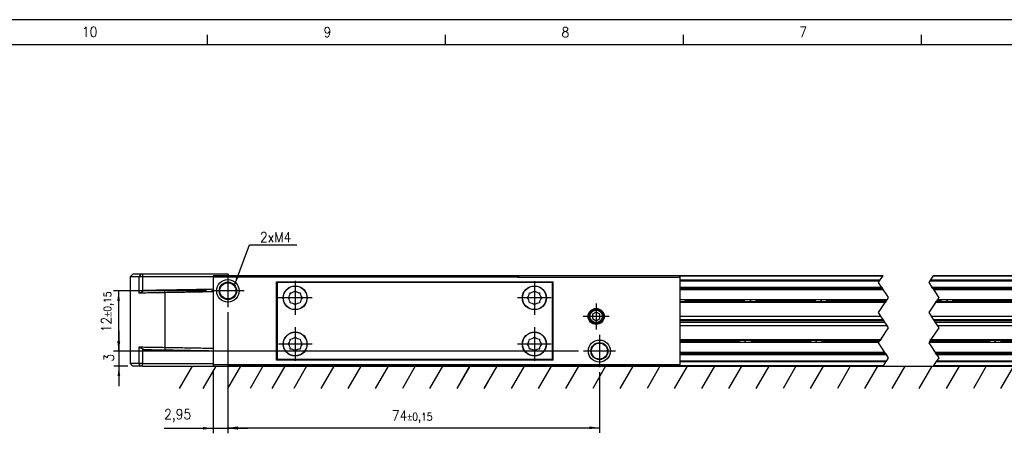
# Model space of a CAD drawing. Header units: millimetres. Extents: x -500 to 979, y -592 to 328.
# Tile 5 of 23: x -376 to -180, y 245 to 328. Entities that reach past the tile are written whole.
import ezdxf

# ---------------------------------------------------------------- set-up
doc = ezdxf.new("R2010")
doc.units = ezdxf.units.MM
doc.linetypes.add('DOT_CENTER', pattern=[14, 12, -1, 0, -1])
doc.layers.add('1', color=7, linetype='Continuous')
doc.styles.add('CONVERTER_12', font='txt.shx', dxfattribs={"width": 0.9})
doc.dimstyles.new('ME10_DIM_15', dxfattribs={"dimtxt": 2, "dimasz": 2, "dimexe": 1, "dimexo": 1, "dimgap": 1, "dimtad": 1, "dimdsep": 46, "dimtxsty": 'CONVERTER_12', "dimsah": 1, "dimcen": 0.09, "dimclrd": 2, "dimclre": 2, "dimclrt": 2, "dimadec": 0, "dimazin": 0, "dimtol": 1, "dimtp": 0.15, "dimtm": 0.15, "dimtfac": 0.75, "dimtdec": 0, "dimtix": 1, "dimtmove": 0, "dimatfit": 3, "dimfxl": 1, "dimtolj": 1, "dimtzin": 0, "dimarcsym": 0})
doc.dimstyles.new('ME10_DIM_16', dxfattribs={"dimtxt": 2, "dimasz": 2, "dimexe": 1, "dimexo": 1, "dimgap": 1, "dimtad": 1, "dimdsep": 46, "dimtxsty": 'CONVERTER_12', "dimsah": 1, "dimcen": 0.09, "dimclrd": 2, "dimclre": 2, "dimclrt": 2, "dimadec": 0, "dimazin": 0, "dimtol": 1, "dimtp": 0.15, "dimtm": 0.15, "dimtfac": 0.75, "dimtdec": 0, "dimtix": 1, "dimtmove": 0, "dimatfit": 3, "dimfxl": 1, "dimtolj": 1, "dimtzin": 0, "dimarcsym": 0})
doc.dimstyles.new('ME10_DIM_17', dxfattribs={"dimtxt": 2, "dimasz": 2, "dimexe": 1, "dimexo": 1, "dimgap": 1, "dimtad": 1, "dimdsep": 46, "dimtxsty": 'CONVERTER_12', "dimsah": 1, "dimcen": 0.09, "dimclrd": 2, "dimclre": 2, "dimclrt": 2, "dimadec": 0, "dimazin": 0, "dimtfac": 1, "dimtdec": 4, "dimtix": 1, "dimtmove": 0, "dimatfit": 3, "dimfxl": 1, "dimtolj": 1, "dimtzin": 0, "dimarcsym": 0})
doc.dimstyles.new('ME10_DIM_18', dxfattribs={"dimtxt": 2, "dimasz": 2, "dimexe": 1, "dimexo": 1, "dimgap": 1, "dimtad": 1, "dimdsep": 46, "dimtxsty": 'CONVERTER_12', "dimsah": 1, "dimcen": 0.09, "dimclrd": 2, "dimclre": 2, "dimclrt": 2, "dimadec": 0, "dimazin": 0, "dimtfac": 1, "dimtdec": 4, "dimtix": 1, "dimtmove": 0, "dimatfit": 3, "dimfxl": 1, "dimtolj": 1, "dimtzin": 0, "dimarcsym": 0})
doc.dimstyles.get("Standard").update_dxf_attribs({"dimtxt": 0.18, "dimasz": 0.18, "dimexe": 0.18, "dimexo": 0.0625, "dimgap": 0.09, "dimtad": 0, "dimtih": 1, "dimtoh": 1, "dimdec": 4, "dimzin": 0, "dimdsep": 46, "dimtxsty": 'Standard', "dimcen": 0.09, "dimadec": 0, "dimazin": 0, "dimtfac": 1, "dimtdec": 4, "dimtofl": 0, "dimtmove": 0, "dimatfit": 3, "dimfxl": 1, "dimtolj": 1, "dimtzin": 0, "dimarcsym": 0})

# ---------------------------------------------------------------- blocks, each defined once
blk = doc.blocks.new('REGLA_S-620__6', base_point=(-353.8, 258.75))
at = {"color": 7, "linetype": 'Continuous'}
for p, q in [((-353.3, 277.05), (-353.8, 276.55)), ((-353.8, 276.55), (-353.8, 259.25)), ((-352.1, 276.55), (-353.8, 276.55)), ((-351.72, 277.05), (-353.3, 277.05)), ((-351.36, 276.55), (-352.1, 276.55)), ((-351.35, 277.05), (-351.72, 277.05)), ((-337.3, 276.55), (-351.36, 276.55)), ((-334.3, 277.05), (-351.35, 277.05)), ((-334.3, 277.05), (-334.3, 276.75)), ((-316.17, 276.75), (-334.3, 276.75)), ((-276.43, 276.75), (-316.17, 276.75)), ((-244.3, 276.75), (-276.43, 276.75)), ((-203.87, 276.75), (-244.3, 276.75)), ((-122.39, 276.75), (-193.87, 276.75)), ((-351.04, 273.81), (-351.36, 273.59)), ((-244.3, 274.21), (-203.98, 274.21)), ((-193.98, 274.21), (-122.49, 274.21)), ((-244.3, 268.7), (-204.31, 268.7)), ((-194.31, 268.7), (-122.82, 268.7)), ((-244.3, 268.04), (-203.86, 268.04)), ((-203.67, 267.75), (-244.3, 267.75)), ((-203.48, 267.46), (-244.3, 267.46)), ((-203.04, 266.8), (-244.3, 266.8)), ((-193.86, 268.04), (-122.38, 268.04)), ((-122.19, 267.75), (-193.67, 267.75)), ((-122, 267.46), (-193.48, 267.46)), ((-121.56, 266.8), (-193.04, 266.8)), ((-351.04, 261.99), (-351.36, 262.21)), ((-203.37, 261.29), (-244.3, 261.29)), ((-121.88, 261.29), (-193.37, 261.29)), ((-352.1, 259.25), (-353.8, 259.25)), ((-353.3, 258.75), (-353.8, 259.25)), ((-351.36, 259.25), (-352.1, 259.25)), ((-351.36, 259.25), (-337.3, 259.25)), ((-351.72, 258.75), (-353.3, 258.75)), ((-351.35, 258.75), (-351.72, 258.75)), ((-351.35, 258.75), (-337.3, 258.75)), ((-337.3, 258.75), (-334.35, 258.75)), ((-328.57, 258.75), (-334.3, 258.75)), ((-320.03, 258.75), (-328.57, 258.75)), ((-316.17, 258.75), (-320.03, 258.75)), ((-276.43, 258.75), (-316.17, 258.75)), ((-272.57, 258.75), (-276.43, 258.75)), ((-264.03, 258.75), (-272.57, 258.75)), ((-244.3, 258.75), (-264.03, 258.75)), ((-203.87, 258.75), (-244.3, 258.75)), ((-193.87, 258.75), (-122.39, 258.75))]:
    blk.add_line(p, q, dxfattribs=at)
at = {"color": 3, "linetype": 'Continuous'}
for p, q in [((-351.72, 277.05), (-352.1, 276.55)), ((-352.1, 276.55), (-352.1, 273.29)), ((-351.35, 277.05), (-351.36, 276.55)), ((-351.36, 276.55), (-351.36, 273.59)), ((-276.48, 276.65), (-316.11, 276.65)), ((-203.94, 276.65), (-244.3, 276.65)), ((-122.46, 276.65), (-193.94, 276.65)), ((-244.3, 275.93), (-204.42, 275.93)), ((-244.3, 275.75), (-204.54, 275.75)), ((-194.54, 275.75), (-123.06, 275.75)), ((-194.42, 275.93), (-122.94, 275.93)), ((-346.92, 273.38), (-346.92, 273.88)), ((-346.92, 273.38), (-346.92, 262.42)), ((-244.3, 274.49), (-204.17, 274.49)), ((-244.3, 274.01), (-203.84, 274.01)), ((-194.17, 274.49), (-122.68, 274.49)), ((-193.84, 274.01), (-122.36, 274.01)), ((-203.05, 271.98), (-244.3, 271.98)), ((-244.3, 271.64), (-203.28, 271.64)), ((-203.41, 271.44), (-244.3, 271.44)), ((-121.93, 271.44), (-193.41, 271.44)), ((-193.28, 271.64), (-121.8, 271.64)), ((-121.57, 271.98), (-193.05, 271.98)), ((-244.3, 264.06), (-204.33, 264.06)), ((-204.46, 263.86), (-244.3, 263.86)), ((-244.3, 263.52), (-204.69, 263.52)), ((-194.69, 263.52), (-123.21, 263.52)), ((-122.98, 263.86), (-194.46, 263.86)), ((-194.33, 264.06), (-122.85, 264.06)), ((-352.1, 262.51), (-352.1, 259.25)), ((-351.36, 262.21), (-351.36, 259.25)), ((-346.92, 262.42), (-346.92, 261.92)), ((-203.5, 261.49), (-244.3, 261.49)), ((-203.18, 261.01), (-244.3, 261.01)), ((-122.02, 261.49), (-193.5, 261.49)), ((-121.69, 261.01), (-193.18, 261.01)), ((-351.72, 258.75), (-352.1, 259.25)), ((-351.35, 258.75), (-351.36, 259.25)), ((-203.2, 259.75), (-244.3, 259.75)), ((-203.33, 259.57), (-244.3, 259.57)), ((-121.84, 259.57), (-193.33, 259.57)), ((-121.72, 259.75), (-193.2, 259.75)), ((-316.11, 258.85), (-276.48, 258.85)), ((-244.3, 258.85), (-203.81, 258.85)), ((-193.81, 258.85), (-122.32, 258.85))]:
    blk.add_line(p, q, dxfattribs=at)
at = {"color": 2, "linetype": 'DOT_CENTER'}
for p, q in [((-204.42, 275.93), (-203.94, 276.65)), ((-203.94, 276.65), (-203.87, 276.75)), ((-193.94, 276.65), (-194.42, 275.93)), ((-193.87, 276.75), (-193.94, 276.65)), ((-204.77, 275.4), (-204.54, 275.75)), ((-204.17, 274.49), (-204.77, 275.4)), ((-204.54, 275.75), (-204.42, 275.93)), ((-194.54, 275.75), (-194.77, 275.4)), ((-194.77, 275.4), (-194.17, 274.49)), ((-194.42, 275.93), (-194.54, 275.75)), ((-204.17, 274.49), (-203.98, 274.21)), ((-203.84, 274.01), (-203.98, 274.21)), ((-203.12, 272.92), (-203.84, 274.01)), ((-202.77, 272.4), (-203.12, 272.92)), ((-193.98, 274.21), (-194.17, 274.49)), ((-193.98, 274.21), (-193.84, 274.01)), ((-193.84, 274.01), (-193.17, 273)), ((-193.17, 273), (-193.12, 272.92)), ((-193.12, 272.92), (-192.77, 272.4)), ((-203.18, 271.78), (-244.3, 271.78)), ((-204.77, 269.4), (-203.41, 271.44)), ((-203.28, 271.64), (-203.41, 271.44)), ((-203.28, 271.64), (-203.18, 271.78)), ((-203.18, 271.78), (-203.13, 271.86)), ((-203.13, 271.86), (-203.05, 271.98)), ((-203.05, 271.98), (-202.77, 272.4)), ((-193.41, 271.44), (-194.77, 269.4)), ((-193.41, 271.44), (-193.28, 271.64)), ((-193.18, 271.78), (-193.28, 271.64)), ((-193.13, 271.86), (-193.18, 271.78)), ((-121.7, 271.78), (-193.18, 271.78)), ((-193.05, 271.98), (-193.13, 271.86)), ((-192.77, 272.4), (-193.05, 271.98)), ((-204.31, 268.7), (-204.77, 269.4)), ((-204.21, 268.55), (-204.31, 268.7)), ((-194.77, 269.4), (-194.31, 268.7)), ((-194.31, 268.7), (-194.21, 268.55)), ((-203.86, 268.04), (-204.21, 268.55)), ((-203.67, 267.75), (-203.86, 268.04)), ((-203.48, 267.46), (-203.67, 267.75)), ((-203.14, 266.95), (-203.48, 267.46)), ((-203.04, 266.8), (-203.14, 266.95)), ((-202.77, 266.4), (-203.04, 266.8)), ((-194.21, 268.55), (-193.86, 268.04)), ((-193.86, 268.04), (-193.67, 267.75)), ((-193.67, 267.75), (-193.48, 267.46)), ((-193.48, 267.46), (-193.14, 266.95)), ((-193.14, 266.95), (-193.04, 266.8)), ((-193.04, 266.8), (-192.77, 266.4)), ((-204.33, 264.06), (-202.77, 266.4)), ((-192.77, 266.4), (-194.33, 264.06)), ((-244.3, 263.72), (-204.56, 263.72)), ((-204.77, 263.4), (-204.69, 263.52)), ((-204.23, 262.58), (-204.77, 263.4)), ((-204.69, 263.52), (-204.61, 263.65)), ((-204.61, 263.65), (-204.56, 263.72)), ((-204.56, 263.72), (-204.46, 263.86)), ((-204.33, 264.06), (-204.46, 263.86)), ((-194.69, 263.52), (-194.77, 263.4)), ((-194.77, 263.4), (-194.23, 262.58)), ((-194.61, 263.65), (-194.69, 263.52)), ((-194.56, 263.72), (-194.61, 263.65)), ((-194.46, 263.86), (-194.56, 263.72)), ((-194.56, 263.72), (-123.08, 263.72)), ((-194.46, 263.86), (-194.33, 264.06)), ((-203.5, 261.49), (-204.23, 262.58)), ((-203.37, 261.29), (-203.5, 261.49)), ((-203.37, 261.29), (-203.18, 261.01)), ((-202.77, 260.4), (-203.18, 261.01)), ((-194.23, 262.58), (-193.5, 261.49)), ((-193.5, 261.49), (-193.37, 261.29)), ((-193.18, 261.01), (-193.37, 261.29)), ((-193.18, 261.01), (-192.77, 260.4)), ((-203.74, 258.95), (-203.81, 258.85)), ((-203.74, 258.95), (-203.33, 259.57)), ((-203.33, 259.57), (-203.2, 259.75)), ((-203.2, 259.75), (-202.77, 260.4)), ((-193.74, 258.95), (-193.81, 258.85)), ((-193.33, 259.57), (-193.74, 258.95)), ((-193.2, 259.75), (-193.33, 259.57)), ((-192.77, 260.4), (-193.2, 259.75)), ((-203.81, 258.85), (-203.87, 258.75)), ((-193.81, 258.85), (-193.87, 258.75))]:
    blk.add_line(p, q, dxfattribs=at)
at = {"color": 7, "linetype": 'Continuous'}
for points, knots in [([(-352.02, 273.29), (-352.03, 273.29), (-352.06, 273.29), (-352.08, 273.29), (-352.1, 273.29)], [0, 0, 0, 0, 0.03784451, 0.07535163, 0.07535163, 0.07535163, 0.07535163]), ([(-351.36, 273.59), (-351.42, 273.55), (-351.55, 273.47), (-351.73, 273.38), (-351.89, 273.32), (-351.98, 273.3), (-352.02, 273.29)], [0, 0, 0, 0, 0.2322232, 0.4424336, 0.6194337, 0.7344718, 0.7344718, 0.7344718, 0.7344718]), ([(-346.92, 273.38), (-347.41, 273.37), (-348.35, 273.36), (-349.7, 273.33), (-350.92, 273.31), (-351.67, 273.3), (-352.02, 273.29)], [0, 0, 0, 0, 1.45285, 2.839722, 4.057135, 5.101104, 5.101104, 5.101104, 5.101104]), ([(-346.92, 273.88), (-347.37, 273.87), (-348.25, 273.86), (-349.39, 273.84), (-350.31, 273.82), (-350.8, 273.81), (-351.04, 273.81)], [0, 0, 0, 0, 1.348748, 2.635871, 3.411692, 4.119118, 4.119118, 4.119118, 4.119118]), ([(-337.3, 274.05), (-337.85, 274.04), (-338.95, 274.02), (-341.1, 273.98), (-343.76, 273.93), (-345.87, 273.9), (-346.92, 273.88)], [0, 0, 0, 0, 1.651431, 3.302863, 6.463121, 9.622621, 9.622621, 9.622621, 9.622621]), ([(-337.3, 273.55), (-337.85, 273.54), (-338.95, 273.52), (-341.1, 273.48), (-343.76, 273.43), (-345.87, 273.4), (-346.92, 273.38)], [0, 0, 0, 0, 1.651431, 3.302863, 6.463247, 9.623627, 9.623627, 9.623627, 9.623627]), ([(-352.01, 262.51), (-352.02, 262.51), (-352.05, 262.51), (-352.08, 262.51), (-352.1, 262.51)], [0, 0, 0, 0, 0.04570452, 0.09092027, 0.09092027, 0.09092027, 0.09092027]), ([(-352.01, 262.51), (-351.96, 262.5), (-351.88, 262.47), (-351.74, 262.42), (-351.56, 262.34), (-351.43, 262.26), (-351.36, 262.21)], [0, 0, 0, 0, 0.1301788, 0.2770345, 0.4475943, 0.7194568, 0.7194568, 0.7194568, 0.7194568]), ([(-346.92, 262.42), (-347.41, 262.43), (-348.35, 262.44), (-349.7, 262.47), (-350.91, 262.49), (-351.66, 262.5), (-352.01, 262.51)], [0, 0, 0, 0, 1.45285, 2.839722, 4.047794, 5.085535, 5.085535, 5.085535, 5.085535]), ([(-346.92, 261.92), (-347.37, 261.93), (-348.25, 261.94), (-349.39, 261.96), (-350.31, 261.98), (-350.8, 261.99), (-351.04, 261.99)], [0, 0, 0, 0, 1.348748, 2.635871, 3.411692, 4.119118, 4.119118, 4.119118, 4.119118]), ([(-337.3, 262.25), (-337.85, 262.26), (-338.95, 262.28), (-341.1, 262.32), (-343.76, 262.37), (-345.87, 262.4), (-346.92, 262.42)], [0, 0, 0, 0, 1.651431, 3.302863, 6.463247, 9.623627, 9.623627, 9.623627, 9.623627]), ([(-337.3, 261.75), (-337.85, 261.76), (-338.95, 261.78), (-341.1, 261.82), (-343.76, 261.87), (-345.87, 261.9), (-346.92, 261.92)], [0, 0, 0, 0, 1.651431, 3.302863, 6.463121, 9.622621, 9.622621, 9.622621, 9.622621])]:
    blk.add_open_spline(points, degree=3, knots=knots, dxfattribs=at)
blk = doc.blocks.new('CABEZA_RANURADA_REGLA_S__7', base_point=(-337.3, 258.75))
at = {"color": 7, "linetype": 'Continuous'}
for p, q in [((-337.3, 276.75), (-337.3, 276.45)), ((-334.3, 276.75), (-337.3, 276.75)), ((-316.17, 276.75), (-334.3, 276.75)), ((-316, 276.45), (-316.17, 276.75)), ((-276.43, 276.75), (-276.6, 276.45)), ((-244.3, 276.75), (-276.43, 276.75)), ((-244.3, 276.45), (-244.3, 276.75)), ((-316, 276.45), (-337.3, 276.45)), ((-337.3, 276.45), (-337.3, 259.05)), ((-324.65, 275.55), (-323.75, 275.55)), ((-324.65, 259.95), (-324.65, 275.55)), ((-323.75, 275.4), (-324.47, 275.4)), ((-324.47, 260.1), (-324.47, 275.4)), ((-323.75, 275.55), (-270.5, 275.55)), ((-323.75, 275.55), (-323.75, 275.4)), ((-270.5, 275.4), (-323.75, 275.4)), ((-276.6, 276.45), (-316, 276.45)), ((-276.6, 276.45), (-244.3, 276.45)), ((-270.5, 275.4), (-270.5, 275.55)), ((-270.5, 275.55), (-269.6, 275.55)), ((-269.77, 275.4), (-270.5, 275.4)), ((-269.77, 275.4), (-269.77, 260.1)), ((-269.6, 259.95), (-269.6, 275.55)), ((-244.3, 259.05), (-244.3, 276.45)), ((-261, 269.52), (-261.75, 269.08)), ((-261.75, 269.08), (-261.75, 268.22)), ((-260.25, 269.08), (-261, 269.52)), ((-260.25, 268.22), (-260.25, 269.08)), ((-261.75, 268.22), (-261, 267.78)), ((-261, 267.78), (-260.25, 268.22)), ((-337.3, 259.05), (-337.3, 258.75)), ((-337.3, 259.05), (-316, 259.05)), ((-323.75, 259.95), (-324.65, 259.95)), ((-324.47, 260.1), (-323.75, 260.1)), ((-323.75, 260.1), (-323.75, 259.95)), ((-323.75, 260.1), (-270.5, 260.1)), ((-270.5, 259.95), (-323.75, 259.95)), ((-316.17, 258.75), (-316, 259.05)), ((-316, 259.05), (-276.6, 259.05)), ((-276.6, 259.05), (-244.3, 259.05)), ((-276.6, 259.05), (-276.43, 258.75)), ((-270.5, 260.1), (-269.77, 260.1)), ((-270.5, 259.95), (-270.5, 260.1)), ((-269.6, 259.95), (-270.5, 259.95)), ((-244.3, 258.75), (-244.3, 259.05)), ((-337.3, 258.75), (-334.35, 258.75)), ((-334.35, 258.75), (-334.3, 258.75)), ((-328.57, 258.75), (-334.3, 258.75)), ((-320.03, 258.75), (-328.57, 258.75)), ((-316.17, 258.75), (-320.03, 258.75)), ((-272.57, 258.75), (-276.43, 258.75)), ((-264.03, 258.75), (-272.57, 258.75)), ((-244.3, 258.75), (-264.03, 258.75))]:
    blk.add_line(p, q, dxfattribs=at)
for centre, radius in [((-334.35, 273.75), 2.24), ((-334.35, 273.75), 1.74), ((-334.35, 273.75), 1.62), ((-320.95, 272.35), 2.4), ((-320.95, 272.35), 2.35), ((-273.3, 272.35), 2.4), ((-273.3, 272.35), 2.35), ((-261, 268.65), 1.6), ((-261, 268.65), 1.42), ((-261, 268.65), 1.25), ((-320.95, 263.15), 2.4), ((-320.95, 263.15), 2.35), ((-273.3, 263.15), 2.4), ((-273.3, 263.15), 2.35), ((-260.35, 261.75), 2.2), ((-260.35, 261.75), 1.7), ((-260.35, 261.75), 1.6)]:
    blk.add_circle(centre, radius, dxfattribs=at)
for centre, start, end in [((-323.44, 273.38), 316.4323, 358.5677), ((-321.98, 274.85), 271.4323, 313.5677), ((-319.92, 274.85), 226.4323, 268.5677), ((-318.45, 273.38), 181.4323, 223.5677), ((-275.79, 273.38), 316.4323, 358.5677), ((-274.33, 274.85), 271.4323, 313.5677), ((-272.27, 274.85), 226.4323, 268.5677), ((-270.8, 273.38), 181.4323, 223.5677), ((-323.44, 271.32), 1.4323, 43.5677), ((-321.98, 269.85), 46.4323, 88.5677), ((-319.92, 269.85), 91.4323, 133.5677), ((-318.45, 271.32), 136.4323, 178.5677), ((-275.79, 271.32), 1.4323, 43.5677), ((-274.33, 269.85), 46.4323, 88.5677), ((-272.27, 269.85), 91.4323, 133.5677), ((-270.8, 271.32), 136.4323, 178.5677), ((-323.44, 264.18), 316.4323, 358.5677), ((-323.44, 262.12), 1.4323, 43.5677), ((-321.98, 265.65), 271.4323, 313.5677), ((-319.92, 265.65), 226.4323, 268.5677), ((-318.45, 264.18), 181.4323, 223.5677), ((-318.45, 262.12), 136.4323, 178.5677), ((-275.79, 264.18), 316.4323, 358.5677), ((-275.79, 262.12), 1.4323, 43.5677), ((-274.33, 265.65), 271.4323, 313.5677), ((-272.27, 265.65), 226.4323, 268.5677), ((-270.8, 264.18), 181.4323, 223.5677), ((-270.8, 262.12), 136.4323, 178.5677), ((-321.98, 260.65), 46.4323, 88.5677), ((-319.92, 260.65), 91.4323, 133.5677), ((-274.33, 260.65), 46.4323, 88.5677), ((-272.27, 260.65), 91.4323, 133.5677)]:
    blk.add_arc(centre, 1.5, start, end, dxfattribs=at)
at = {"layer": '1', "color": 2, "linetype": 'DOT_CENTER'}
for p, q in [((-334.35, 276.99), (-334.35, 270.51)), ((-320.95, 275.75), (-320.95, 268.95)), ((-273.3, 275.7), (-273.3, 269)), ((-331.11, 273.75), (-337.6, 273.75)), ((-317.55, 272.35), (-324.35, 272.35)), ((-269.95, 272.35), (-276.65, 272.35)), ((-261, 271.25), (-261, 266.05)), ((-258.4, 268.65), (-263.6, 268.65)), ((-320.95, 266.5), (-320.95, 259.8)), ((-273.3, 266.5), (-273.3, 259.8)), ((-260.35, 264.95), (-260.35, 258.55)), ((-317.6, 263.15), (-324.3, 263.15)), ((-269.95, 263.15), (-276.65, 263.15)), ((-257.15, 261.75), (-263.55, 261.75))]:
    blk.add_line(p, q, dxfattribs=at)
blk = doc.blocks.new('REGLA_S2-620__8', base_point=(-353.8, 258.75))
for name, p in [('REGLA_S-620__6', (-353.8, 258.75)), ('CABEZA_RANURADA_REGLA_S__7', (-337.3, 258.75))]:
    blk.add_blockref(name, p)
blk = doc.blocks.new('*D65')
at = {"layer": '1', "color": 2, "linetype": 'Continuous'}
for p, q in [((-338.6, 273.75), (-357.12, 273.75)), ((-356.12, 273.75), (-356.12, 261.75)), ((-264.55, 261.75), (-357.12, 261.75))]:
    blk.add_line(p, q, dxfattribs=at)
at = {"layer": '1', "color": 2}
for points in [[(-355.86, 271.75), (-356.39, 271.75), (-356.12, 273.75)], [(-356.39, 263.75), (-355.86, 263.75), (-356.12, 261.75)]]:
    blk.add_solid(points, dxfattribs=at)
at = {"layer": '1', "color": 2, "insert": (-357.12, 265.49), "char_height": 2, "attachment_point": 7, "rotation": 90, "line_spacing_factor": 0.60024, "style": 'CONVERTER_12'}
blk.add_mtext('\\C2;12\\C2;\\H1.5;{\\Fgdt;`}0,15', dxfattribs=at)
blk = doc.blocks.new('*D66')
at = {"layer": '1', "color": 2, "linetype": 'Continuous'}
for p, q in [((-334.35, 269.51), (-334.35, 245.46)), ((-260.35, 257.55), (-260.35, 245.46)), ((-334.35, 246.46), (-260.35, 246.46))]:
    blk.add_line(p, q, dxfattribs=at)
at = {"layer": '1', "color": 2}
for points in [[(-332.35, 246.72), (-332.35, 246.19), (-334.35, 246.46)], [(-262.35, 246.19), (-262.35, 246.72), (-260.35, 246.46)]]:
    blk.add_solid(points, dxfattribs=at)
at = {"layer": '1', "color": 2, "insert": (-301.71, 247.46), "char_height": 2, "attachment_point": 7, "rotation": 0.0001, "line_spacing_factor": 0.60024, "style": 'CONVERTER_12'}
blk.add_mtext('\\C2;74\\C2;\\H1.5;{\\Fgdt;`}0,15', dxfattribs=at)
blk = doc.blocks.new('*D67')
at = {"layer": '1', "color": 2, "linetype": 'Continuous'}
for p, q in [((-334.35, 269.51), (-334.35, 245.36)), ((-337.3, 257.75), (-337.3, 245.36)), ((-347.06, 246.36), (-337.3, 246.36)), ((-337.3, 246.36), (-334.35, 246.36)), ((-334.35, 246.36), (-330.35, 246.36))]:
    blk.add_line(p, q, dxfattribs=at)
at = {"layer": '1', "color": 2}
for points in [[(-339.3, 246.09), (-339.3, 246.62), (-337.3, 246.36)], [(-332.35, 246.62), (-332.35, 246.09), (-334.35, 246.36)]]:
    blk.add_solid(points, dxfattribs=at)
at = {"layer": '1', "color": 2, "insert": (-347.06, 247.56), "char_height": 2, "attachment_point": 7, "rotation": 0.0001, "line_spacing_factor": 0.60024, "style": 'CONVERTER_12'}
blk.add_mtext('2,95', dxfattribs=at)
blk = doc.blocks.new('*D68')
at = {"layer": '1', "color": 2, "linetype": 'Continuous'}
for p, q in [((-356.07, 265.75), (-356.07, 261.75)), ((-264.55, 261.75), (-357.07, 261.75)), ((-356.07, 261.75), (-356.07, 258.75)), ((-354.3, 258.75), (-357.07, 258.75)), ((-356.07, 258.75), (-356.07, 254.75))]:
    blk.add_line(p, q, dxfattribs=at)
at = {"layer": '1', "color": 2}
for points in [[(-356.33, 263.75), (-355.8, 263.75), (-356.07, 261.75)], [(-355.8, 256.75), (-356.33, 256.75), (-356.07, 258.75)]]:
    blk.add_solid(points, dxfattribs=at)
at = {"layer": '1', "color": 2, "insert": (-357.07, 259.65), "char_height": 2, "attachment_point": 7, "rotation": 90, "line_spacing_factor": 0.60024, "style": 'CONVERTER_12'}
blk.add_mtext('3', dxfattribs=at)
blk = doc.blocks.new('_A2', base_point=(89.41, -87.22))
at = {"layer": '1', "color": 2, "linetype": 'Continuous'}
for p, q in [((94.41, 327.78), (-499.59, 327.78)), ((-338.44, 322.78), (-338.44, 324.78)), ((-291.02, 322.78), (-291.02, 324.78)), ((-243.6, 322.78), (-243.6, 324.78)), ((-196.19, 322.78), (-196.19, 324.78))]:
    blk.add_line(p, q, dxfattribs=at)
at = {"layer": '1', "color": 7, "linetype": 'Continuous'}
blk.add_line((89.41, 322.78), (-479.59, 322.78), dxfattribs=at)
at = {"layer": '1', "color": 2, "char_height": 2, "attachment_point": 4, "line_spacing_factor": 1.20048, "style": 'CONVERTER_12'}
for s, insert in [('10', (-363.42, 325.37)), ('9', (-315.31, 325.31)), ('8', (-267.91, 325.28)), ('7', (-220.56, 325.33))]:
    blk.add_mtext(s, dxfattribs=dict(at, insert=insert))
blk = doc.blocks.new('Bottom2', base_point=(-249.799, 267.9))
at = {"layer": '1', "color": 2, "linetype": 'Continuous'}
for p, q in [((-341.466, 258.75), (-344.036, 254.3)), ((-343.697, 258.75), (-24.736, 258.75)), ((-336.766, 258.75), (-339.336, 254.3)), ((-331.866, 258.75), (-334.436, 254.3)), ((-327.366, 258.75), (-329.936, 254.3)), ((-323.03, 258.75), (-325.6, 254.3)), ((-318.666, 258.75), (-321.236, 254.3)), ((-313.266, 258.75), (-315.836, 254.3)), ((-307.866, 258.75), (-310.436, 254.3)), ((-302.451, 258.75), (-305.02, 254.3)), ((-297.035, 258.75), (-299.604, 254.3)), ((-297.026, 258.75), (-299.596, 254.3)), ((-291.62, 258.75), (-294.189, 254.3)), ((-291.606, 258.75), (-294.176, 254.3)), ((-286.204, 258.75), (-288.773, 254.3)), ((-286.186, 258.75), (-288.756, 254.3)), ((-280.789, 258.75), (-283.358, 254.3)), ((-280.766, 258.75), (-283.336, 254.3)), ((-275.373, 258.75), (-277.942, 254.3)), ((-269.957, 258.75), (-272.527, 254.3)), ((-264.542, 258.75), (-267.111, 254.3)), ((-259.126, 258.75), (-261.696, 254.3)), ((-253.711, 258.75), (-256.28, 254.3)), ((-248.295, 258.75), (-250.865, 254.3)), ((-242.88, 258.75), (-245.449, 254.3)), ((-237.464, 258.75), (-240.033, 254.3)), ((-232.049, 258.75), (-234.618, 254.3)), ((-226.633, 258.75), (-229.202, 254.3)), ((-221.218, 258.75), (-223.787, 254.3)), ((-215.802, 258.75), (-218.371, 254.3)), ((-210.386, 258.75), (-212.956, 254.3)), ((-204.971, 258.75), (-207.54, 254.3)), ((-199.555, 258.75), (-202.125, 254.3)), ((-194.14, 258.75), (-196.709, 254.3)), ((-188.724, 258.75), (-191.294, 254.3)), ((-183.309, 258.75), (-185.878, 254.3)), ((-177.893, 258.75), (-180.462, 254.3))]:
    blk.add_line(p, q, dxfattribs=at)
at = {"layer": '1', "color": 2}
blk.add_solid([(-332.606, 276.875), (-332.113, 276.691), (-333.057, 274.908)], dxfattribs=at)
blk.add_blockref('REGLA_S2-620__8', (-353.799, 258.75))
at = {"layer": '1', "color": 2, "style": 'CONVERTER_12', "width": 0.9}
blk.add_text('2xM4', height=2, dxfattribs=at).set_placement((-327.971, 283.434))
at = {"layer": '1'}
for base, p1, p2, dimstyle, picture, middle in [((-356.123, 273.75), (-263.553, 261.75), (-337.596, 273.75), 'ME10_DIM_15', '*D65', (-358.123, 269.55)), ((-356.068, 261.75), (-353.299, 258.75), (-263.553, 261.75), 'ME10_DIM_18', '*D68', (-358.068, 260.25))]:
    dim = blk.add_linear_dim(base=base, p1=p1, p2=p2, angle=90, dimstyle=dimstyle, dxfattribs=at)
    dim.commit()
    dim.dimension.update_dxf_attribs({"geometry": picture, "text_midpoint": middle, "text_rotation": 90})
for base, p1, p2, dimstyle, picture, middle in [((-337.299, 246.356), (-334.352, 270.506), (-337.299, 258.75), 'ME10_DIM_17', '*D67', (-344.314, 248.456)), ((-334.352, 246.456), (-260.352, 258.549), (-334.352, 270.506), 'ME10_DIM_16', '*D66', (-297.352, 248.456))]:
    dim = blk.add_linear_dim(base=base, p1=p1, p2=p2, dimstyle=dimstyle, dxfattribs=at)
    dim.commit()
    dim.dimension.update_dxf_attribs({"geometry": picture, "text_midpoint": middle, "text_rotation": 0.00014})
at = {"layer": '1', "color": 2, "linetype": 'Continuous', "has_arrowhead": 0}
blk.add_leader([(-333.057, 274.908), (-330.077, 282.915), (-320.612, 282.915)], dimstyle='Standard', dxfattribs=at)

msp = doc.modelspace()

# ---------------------------------------------------------------- block references
for name, p in [('_A2', (89.41, -87.22)), ('Bottom2', (-249.8, 267.9))]:
    msp.add_blockref(name, p)

doc.saveas('drawing.dxf')
